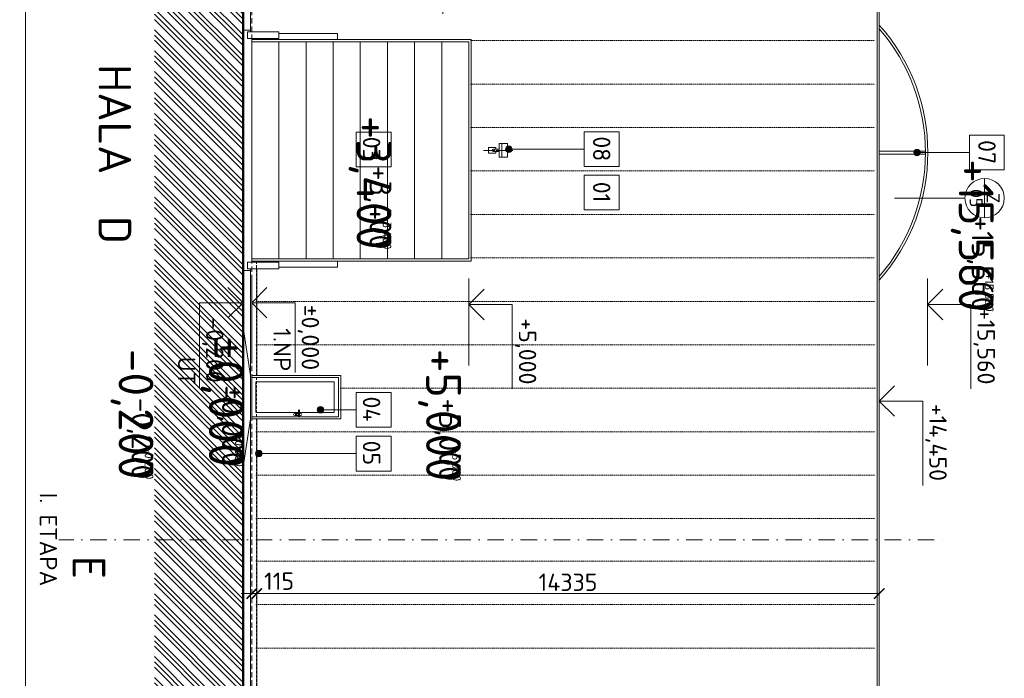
# Model space of a CAD drawing. Header units: millimetres. Extents: x -725694 to 5289369, y -1488057 to 2187451.
# Tile 57 of 256: x -30768 to -8097, y 60190 to 75347. Entities that reach past the tile are written whole.
import ezdxf
from ezdxf.enums import TextEntityAlignment as Align

# ---------------------------------------------------------------- set-up
doc = ezdxf.new("R2010")
doc.units = ezdxf.units.MM
for name, pattern in [('CENTERX2', [101.6, 63.5, -12.7, 12.7, -12.7]), ('DASHDOT', [25.4, 12.7, -6.35, 0, -6.35]), ('DOT', [6.35, 0, -6.35]), ('HIDDEN', [9.525, 6.35, -3.175])]:
    doc.linetypes.add(name, pattern=pattern)
doc.layers.get('Defpoints').update_dxf_attribs({"color": 8})
for name, color, linetype in [('0 @ 1', 7, 'Continuous'), ('0 @ 10', 7, 'Continuous'), ('0 @ 100', 7, 'Continuous'), ('0 @ 200', 7, 'Continuous'), ('0 @ 250 (1)', 7, 'Continuous'), ('0 @ 250 (2)', 7, 'Continuous'), ('0 @ 400', 7, 'Continuous')]:
    doc.layers.add(name, color=color, linetype=linetype)
for name, color, linetype, lineweight in [('A99_N_kce-pohl', 1, 'Continuous', 9), ('A99_N_koty-200', 5, 'Continuous', 5), ('A99_N_koty-200 @ 200', 5, 'Continuous', 5), ('A99_N_koty-200-vysk', 6, 'Continuous', 9), ('A99_N_leg-text', 7, 'Continuous', 9), ('A99_N_osy', 1, 'CENTERX2', 9), ('A99_N_sraf', 252, 'Continuous', 0), ('A99_N_txt-popis-200', 240, 'Continuous', 5), ('A99_N_znaceni 200', 5, 'Continuous', 5), ('A99_S_kce-pohl', 7, 'Continuous', 5), ('A99_S_osy', 1, 'CENTERX2', 5), ('A99_S_sraf', 252, 'Continuous', 9)]:
    doc.layers.add(name, color=color, linetype=linetype, lineweight=lineweight)
doc.styles.add('A99_kota', font='isocpeur.ttf', dxfattribs={"height": 2})
doc.styles.add('A99_popis', font='isocpeur.ttf')
doc.styles.add('ad_popis 100', font='isocpeur.ttf', dxfattribs={"height": 200})
doc.styles.add('ISOCPEUR_2', font='isocpeur.ttf', dxfattribs={"height": 2})
doc.dimstyles.new('A99_kota_200 new', dxfattribs={"dimscale": 200, "dimtxt": 2, "dimasz": 1.2, "dimexe": 0.5, "dimexo": 1.5, "dimgap": 0.3, "dimtad": 1, "dimdec": 0, "dimzin": 3, "dimdsep": 46, "dimtxsty": 'A99_kota', "dimblk": 'ARCHTICK', "dimcen": 2.5, "dimazin": 2, "dimtfac": 0.75, "dimtdec": 0, "dimtmove": 2, "dimatfit": 0, "dimfxl": 0, "dimtolj": 1, "dimtzin": 0, "dimlwd": 5, "dimlwe": 5, "dimarcsym": 0})

# ---------------------------------------------------------------- blocks, each defined once
blk = doc.blocks.new('*U24')
at = {"color": 0, "linetype": 'ByBlock', "lineweight": -2}
blk.add_line((-3, 0), (7, 0), dxfattribs=at)
for points in [[(0, 0), (0, 5), (0, 5), (9.7, 5)], [(-1.75, 1.75), (0, 0), (1.75, 1.75)]]:
    blk.add_lwpolyline(points, dxfattribs=at)
at = {"color": 0, "linetype": 'ByBlock', "lineweight": -2, "style": 'A99_kota'}
for tag, p in [('VYSKA', (9.2, 7.75)), ('POPIS', (9.2, 4.5))]:
    blk.add_attdef(tag, text='', height=2, dxfattribs=at).set_placement(p, align=Align.TOP_RIGHT)
blk = doc.blocks.new('*U6649')
at = {"layer": 'A99_N_koty-200-vysk', "lineweight": 5}
ref = blk.add_blockref('*U24', (-10975, 66570), dxfattribs=dict(at, xscale=200, yscale=200, zscale=200, rotation=270))
ref.add_attrib('VYSKA', '+14,450', dxfattribs={"layer": '0 @ 200', "color": 0, "linetype": 'ByBlock', "lineweight": -2, "height": 400, "rotation": 270, "style": 'A99_kota'}).set_placement((-9425, 64730), align=Align.TOP_RIGHT)
ref = blk.add_blockref('*U24', (-10975, 66570), dxfattribs=dict(at, xscale=200, yscale=200, zscale=200, rotation=270))
ref.add_attrib('VYSKA', '+14,450', dxfattribs={"layer": '0 @ 100', "color": 0, "linetype": 'ByBlock', "lineweight": -2, "height": 200, "rotation": 270, "style": 'A99_kota'}).set_placement((-9520, 49545), align=Align.TOP_RIGHT)
ref = blk.add_blockref('*U24', (-10975, 66570), dxfattribs=dict(at, xscale=200, yscale=200, zscale=200, rotation=270))
ref.add_attrib('VYSKA', '+14,450', dxfattribs={"layer": '0 @ 1', "color": 0, "linetype": 'ByBlock', "lineweight": -2, "height": 2, "rotation": 270, "style": 'A99_kota'}).set_placement((-9520, 49545), align=Align.TOP_RIGHT)
ref = blk.add_blockref('*U24', (-10975, 66570), dxfattribs=dict(at, xscale=200, yscale=200, zscale=200, rotation=270))
ref.add_attrib('VYSKA', '+14,450', dxfattribs={"layer": '0 @ 400', "color": 0, "linetype": 'ByBlock', "lineweight": -2, "height": 800, "rotation": 270, "style": 'A99_kota'}).set_placement((-9520, 49545), align=Align.TOP_RIGHT)
ref = blk.add_blockref('*U24', (-10975, 66570), dxfattribs=dict(at, xscale=200, yscale=200, zscale=200, rotation=270))
ref.add_attrib('VYSKA', '+14,450', dxfattribs={"layer": '0 @ 10', "color": 0, "linetype": 'ByBlock', "lineweight": -2, "height": 20, "rotation": 270, "style": 'A99_kota'}).set_placement((-9520, 49545), align=Align.TOP_RIGHT)
ref = blk.add_blockref('*U24', (-10975, 66570), dxfattribs=dict(at, xscale=200, yscale=200, zscale=200, rotation=270))
ref.add_attrib('VYSKA', '+14,450', dxfattribs={"layer": '0 @ 250 (1)', "color": 0, "linetype": 'ByBlock', "lineweight": -2, "height": 500, "rotation": 270, "style": 'A99_kota'}).set_placement((-9520, 49545), align=Align.TOP_RIGHT)
ref = blk.add_blockref('*U24', (-10975, 66570), dxfattribs=dict(at, xscale=200, yscale=200, zscale=200, rotation=270))
ref.add_attrib('VYSKA', '+14,450', dxfattribs={"layer": '0 @ 250 (2)', "color": 0, "linetype": 'ByBlock', "lineweight": -2, "height": 500, "rotation": 270, "style": 'A99_kota'}).set_placement((-9520, 49545), align=Align.TOP_RIGHT)
blk = doc.blocks.new('*U72')
at = {"color": 0, "linetype": 'ByBlock', "lineweight": -2}
blk.add_line((-3, 0), (7, 0), dxfattribs=at)
for points in [[(0, 0), (0, 5), (0, 5), (8.02, 5)], [(-1.75, 1.75), (0, 0), (1.75, 1.75)]]:
    blk.add_lwpolyline(points, dxfattribs=at)
at = {"color": 0, "linetype": 'ByBlock', "lineweight": -2, "style": 'A99_kota'}
for tag, p in [('VYSKA', (7.75, 7.75)), ('POPIS', (7.52, 4.5))]:
    blk.add_attdef(tag, text='', height=2, dxfattribs=at).set_placement(p, align=Align.TOP_RIGHT)
blk = doc.blocks.new('*U6650')
at = {"layer": 'A99_N_koty-200-vysk', "lineweight": 5}
ref = blk.add_blockref('*U72', (-25425, 68832), dxfattribs=dict(at, xscale=200, yscale=200, zscale=200, rotation=270))
ref.add_attrib('VYSKA', '±0,000', dxfattribs={"layer": '0 @ 400', "color": 0, "linetype": 'ByBlock', "lineweight": -2, "height": 800, "rotation": 270, "style": 'A99_kota'}).set_placement((-25610, 65057), align=Align.TOP_RIGHT)
ref.add_attrib('POPIS_001', '1.NP', (-24925, 68247), dxfattribs={"layer": '0', "color": 0, "linetype": 'ByBlock', "lineweight": -2, "height": 400, "rotation": 270, "style": 'A99_kota'})
ref = blk.add_blockref('*U72', (-25425, 68832), dxfattribs=dict(at, xscale=200, yscale=200, zscale=200, rotation=270))
ref.add_attrib('VYSKA', '±0,000', dxfattribs={"layer": '0 @ 250 (1)', "color": 0, "linetype": 'ByBlock', "lineweight": -2, "height": 500, "rotation": 270, "style": 'A99_kota'}).set_placement((-25610, 65057), align=Align.TOP_RIGHT)
ref.add_attrib('POPIS_001', '1.NP', (-24925, 68247), dxfattribs={"layer": '0', "color": 0, "linetype": 'ByBlock', "lineweight": -2, "height": 400, "rotation": 270, "style": 'A99_kota'})
ref = blk.add_blockref('*U72', (-25425, 68832), dxfattribs=dict(at, xscale=200, yscale=200, zscale=200, rotation=270))
ref.add_attrib('VYSKA', '±0,000', dxfattribs={"layer": '0 @ 250 (2)', "color": 0, "linetype": 'ByBlock', "lineweight": -2, "height": 500, "rotation": 270, "style": 'A99_kota'}).set_placement((-25610, 65057), align=Align.TOP_RIGHT)
ref.add_attrib('POPIS_001', '1.NP', (-24925, 68247), dxfattribs={"layer": '0', "color": 0, "linetype": 'ByBlock', "lineweight": -2, "height": 400, "rotation": 270, "style": 'A99_kota'})
ref = blk.add_blockref('*U72', (-25425, 68832), dxfattribs=dict(at, xscale=200, yscale=200, zscale=200, rotation=270))
ref.add_attrib('VYSKA', '±0,000', dxfattribs={"layer": '0 @ 100', "color": 0, "linetype": 'ByBlock', "lineweight": -2, "height": 200, "rotation": 270, "style": 'A99_kota'}).set_placement((-25610, 65057), align=Align.TOP_RIGHT)
ref.add_attrib('POPIS_001', '1.NP', (-24925, 68247), dxfattribs={"layer": '0', "color": 0, "linetype": 'ByBlock', "lineweight": -2, "height": 400, "rotation": 270, "style": 'A99_kota'})
ref = blk.add_blockref('*U72', (-25425, 68832), dxfattribs=dict(at, xscale=200, yscale=200, zscale=200, rotation=270))
ref.add_attrib('VYSKA', '±0,000', dxfattribs={"layer": '0 @ 10', "color": 0, "linetype": 'ByBlock', "lineweight": -2, "height": 20, "rotation": 270, "style": 'A99_kota'}).set_placement((-25610, 65057), align=Align.TOP_RIGHT)
ref.add_attrib('POPIS_001', '1.NP', (-24925, 68247), dxfattribs={"layer": '0', "color": 0, "linetype": 'ByBlock', "lineweight": -2, "height": 400, "rotation": 270, "style": 'A99_kota'})
ref = blk.add_blockref('*U72', (-25425, 68832), dxfattribs=dict(at, xscale=200, yscale=200, zscale=200, rotation=270))
ref.add_attrib('VYSKA', '±0,000', dxfattribs={"layer": '0 @ 1', "color": 0, "linetype": 'ByBlock', "lineweight": -2, "height": 2, "rotation": 270, "style": 'A99_kota'}).set_placement((-25610, 65057), align=Align.TOP_RIGHT)
ref.add_attrib('POPIS_001', '1.NP', (-24925, 68247), dxfattribs={"layer": '0', "color": 0, "linetype": 'ByBlock', "lineweight": -2, "height": 400, "rotation": 270, "style": 'A99_kota'})
ref = blk.add_blockref('*U72', (-25425, 68832), dxfattribs=dict(at, xscale=200, yscale=200, zscale=200, rotation=270))
ref.add_attrib('VYSKA', '±0,000', dxfattribs={"layer": '0 @ 200', "color": 0, "linetype": 'ByBlock', "lineweight": -2, "height": 400, "rotation": 270, "style": 'A99_kota'}).set_placement((-23875, 67282), align=Align.TOP_RIGHT)
ref.add_attrib('POPIS_001', '1.NP', (-24925, 68247), dxfattribs={"layer": '0', "color": 0, "linetype": 'ByBlock', "lineweight": -2, "height": 400, "rotation": 270, "style": 'A99_kota'})
blk = doc.blocks.new('*U6653')
at = {"layer": 'A99_N_koty-200-vysk', "lineweight": 5}
ref = blk.add_blockref('*U24', (-20425, 68792), dxfattribs=dict(at, xscale=200, yscale=200, zscale=200, rotation=270))
ref.add_attrib('VYSKA', '+5,000', dxfattribs={"layer": '0 @ 400', "color": 0, "linetype": 'ByBlock', "lineweight": -2, "height": 800, "rotation": 270, "style": 'A99_kota'}).set_placement((-20610, 64727), align=Align.TOP_RIGHT)
ref = blk.add_blockref('*U24', (-20425, 68792), dxfattribs=dict(at, xscale=200, yscale=200, zscale=200, rotation=270))
ref.add_attrib('VYSKA', '+5,000', dxfattribs={"layer": '0 @ 250 (1)', "color": 0, "linetype": 'ByBlock', "lineweight": -2, "height": 500, "rotation": 270, "style": 'A99_kota'}).set_placement((-20610, 64727), align=Align.TOP_RIGHT)
ref = blk.add_blockref('*U24', (-20425, 68792), dxfattribs=dict(at, xscale=200, yscale=200, zscale=200, rotation=270))
ref.add_attrib('VYSKA', '+5,000', dxfattribs={"layer": '0 @ 250 (2)', "color": 0, "linetype": 'ByBlock', "lineweight": -2, "height": 500, "rotation": 270, "style": 'A99_kota'}).set_placement((-20610, 64727), align=Align.TOP_RIGHT)
ref = blk.add_blockref('*U24', (-20425, 68792), dxfattribs=dict(at, xscale=200, yscale=200, zscale=200, rotation=270))
ref.add_attrib('VYSKA', '+5,000', dxfattribs={"layer": '0 @ 100', "color": 0, "linetype": 'ByBlock', "lineweight": -2, "height": 200, "rotation": 270, "style": 'A99_kota'}).set_placement((-20610, 64727), align=Align.TOP_RIGHT)
ref = blk.add_blockref('*U24', (-20425, 68792), dxfattribs=dict(at, xscale=200, yscale=200, zscale=200, rotation=270))
ref.add_attrib('VYSKA', '+5,000', dxfattribs={"layer": '0 @ 10', "color": 0, "linetype": 'ByBlock', "lineweight": -2, "height": 20, "rotation": 270, "style": 'A99_kota'}).set_placement((-20610, 64727), align=Align.TOP_RIGHT)
ref = blk.add_blockref('*U24', (-20425, 68792), dxfattribs=dict(at, xscale=200, yscale=200, zscale=200, rotation=270))
ref.add_attrib('VYSKA', '+5,000', dxfattribs={"layer": '0 @ 1', "color": 0, "linetype": 'ByBlock', "lineweight": -2, "height": 2, "rotation": 270, "style": 'A99_kota'}).set_placement((-20610, 64727), align=Align.TOP_RIGHT)
ref = blk.add_blockref('*U24', (-20425, 68792), dxfattribs=dict(at, xscale=200, yscale=200, zscale=200, rotation=270))
ref.add_attrib('VYSKA', '+5,000', dxfattribs={"layer": '0 @ 200', "color": 0, "linetype": 'ByBlock', "lineweight": -2, "height": 400, "rotation": 270, "style": 'A99_kota'}).set_placement((-18875, 66952), align=Align.TOP_RIGHT)
blk = doc.blocks.new('*U36')
at = {"color": 0, "linetype": 'ByBlock', "lineweight": -2}
blk.add_line((-3, 0), (7, 0), dxfattribs=at)
for points in [[(0, 0), (0, 5), (0, 5), (9.7, 5)], [(-1.75, 1.75), (0, 0), (1.75, 1.75)]]:
    blk.add_lwpolyline(points, dxfattribs=at)
at = {"color": 0, "linetype": 'ByBlock', "lineweight": -2, "style": 'A99_kota'}
for tag, p in [('VYSKA', (9.2, 7.75)), ('POPIS', (9.2, 4.5))]:
    blk.add_attdef(tag, text='', height=2, dxfattribs=at).set_placement(p, align=Align.TOP_RIGHT)
blk = doc.blocks.new('*U6654')
at = {"layer": 'A99_N_koty-200-vysk', "lineweight": 5}
ref = blk.add_blockref('*U36', (-9865, 68791.890493), dxfattribs=dict(at, xscale=200, yscale=200, zscale=200, rotation=270))
ref.add_attrib('VYSKA', '+15,560', dxfattribs={"layer": '0 @ 400', "color": 0, "linetype": 'ByBlock', "lineweight": -2, "height": 800, "rotation": 270, "style": 'A99_kota'}).set_placement((-8345, 68626.890493), align=Align.TOP_RIGHT)
ref = blk.add_blockref('*U36', (-9865, 68791.890493), dxfattribs=dict(at, xscale=200, yscale=200, zscale=200, rotation=270))
ref.add_attrib('VYSKA', '+15,560', dxfattribs={"layer": '0 @ 250 (1)', "color": 0, "linetype": 'ByBlock', "lineweight": -2, "height": 500, "rotation": 270, "style": 'A99_kota'}).set_placement((-8345, 68626.890493), align=Align.TOP_RIGHT)
ref = blk.add_blockref('*U36', (-9865, 68791.890493), dxfattribs=dict(at, xscale=200, yscale=200, zscale=200, rotation=270))
ref.add_attrib('VYSKA', '+15,560', dxfattribs={"layer": '0 @ 250 (2)', "color": 0, "linetype": 'ByBlock', "lineweight": -2, "height": 500, "rotation": 270, "style": 'A99_kota'}).set_placement((-8345, 68626.890493), align=Align.TOP_RIGHT)
ref = blk.add_blockref('*U36', (-9865, 68791.890493), dxfattribs=dict(at, xscale=200, yscale=200, zscale=200, rotation=270))
ref.add_attrib('VYSKA', '+15,560', dxfattribs={"layer": '0 @ 100', "color": 0, "linetype": 'ByBlock', "lineweight": -2, "height": 200, "rotation": 270, "style": 'A99_kota'}).set_placement((-8345, 68626.890493), align=Align.TOP_RIGHT)
ref = blk.add_blockref('*U36', (-9865, 68791.890493), dxfattribs=dict(at, xscale=200, yscale=200, zscale=200, rotation=270))
ref.add_attrib('VYSKA', '+15,560', dxfattribs={"layer": '0 @ 200', "color": 0, "linetype": 'ByBlock', "lineweight": -2, "height": 400, "rotation": 270, "style": 'A99_kota'}).set_placement((-8315, 66951.890493), align=Align.TOP_RIGHT)
ref = blk.add_blockref('*U36', (-9865, 68791.890493), dxfattribs=dict(at, xscale=200, yscale=200, zscale=200, rotation=270))
ref.add_attrib('VYSKA', '+15,560', dxfattribs={"layer": '0 @ 1', "color": 0, "linetype": 'ByBlock', "lineweight": -2, "height": 2, "rotation": 270, "style": 'A99_kota'}).set_placement((-8345, 68626.890493), align=Align.TOP_RIGHT)
ref = blk.add_blockref('*U36', (-9865, 68791.890493), dxfattribs=dict(at, xscale=200, yscale=200, zscale=200, rotation=270))
ref.add_attrib('VYSKA', '+15,560', dxfattribs={"layer": '0 @ 10', "color": 0, "linetype": 'ByBlock', "lineweight": -2, "height": 20, "rotation": 270, "style": 'A99_kota'}).set_placement((-8345, 68626.890493), align=Align.TOP_RIGHT)
blk = doc.blocks.new('*U32')
at = {"color": 0, "linetype": 'ByBlock', "lineweight": -2}
blk.add_line((-3, 0), (7, 0), dxfattribs=at)
for points in [[(-1.75, -1.75), (0, 0), (1.75, -1.75)], [(0, 0), (0, -5), (0, -5), (9.7, -5)]]:
    blk.add_lwpolyline(points, dxfattribs=at)
at = {"color": 0, "linetype": 'ByBlock', "lineweight": -2, "style": 'A99_kota'}
for tag, p in [('VYSKA', (9.2, -2.25)), ('POPIS', (9.2, -5.5))]:
    blk.add_attdef(tag, text='', height=2, dxfattribs=at).set_placement(p, align=Align.TOP_RIGHT)
blk = doc.blocks.new('*U6667')
at = {"layer": 'A99_N_koty-200-vysk', "lineweight": 5}
ref = blk.add_blockref('*U32', (-25625, 68832), dxfattribs=dict(at, xscale=200, yscale=200, zscale=200, rotation=270))
ref.add_attrib('VYSKA', '-0,200', dxfattribs={"layer": '0 @ 400', "color": 0, "linetype": 'ByBlock', "lineweight": -2, "height": 800, "rotation": 270, "style": 'A99_kota'}).set_placement((-27690, 64767), align=Align.TOP_RIGHT)
ref.add_attrib('POPIS_001', 'UT', (-27125, 67592), dxfattribs={"layer": '0', "color": 0, "linetype": 'ByBlock', "lineweight": -2, "height": 400, "rotation": 270, "style": 'A99_kota'})
ref = blk.add_blockref('*U32', (-25625, 68832), dxfattribs=dict(at, xscale=200, yscale=200, zscale=200, rotation=270))
ref.add_attrib('VYSKA', '-0,200', dxfattribs={"layer": '0 @ 250 (1)', "color": 0, "linetype": 'ByBlock', "lineweight": -2, "height": 500, "rotation": 270, "style": 'A99_kota'}).set_placement((-27690, 64767), align=Align.TOP_RIGHT)
ref.add_attrib('POPIS_001', 'UT', (-27125, 67592), dxfattribs={"layer": '0', "color": 0, "linetype": 'ByBlock', "lineweight": -2, "height": 400, "rotation": 270, "style": 'A99_kota'})
ref = blk.add_blockref('*U32', (-25625, 68832), dxfattribs=dict(at, xscale=200, yscale=200, zscale=200, rotation=270))
ref.add_attrib('VYSKA', '-0,200', dxfattribs={"layer": '0 @ 250 (2)', "color": 0, "linetype": 'ByBlock', "lineweight": -2, "height": 500, "rotation": 270, "style": 'A99_kota'}).set_placement((-27690, 64767), align=Align.TOP_RIGHT)
ref.add_attrib('POPIS_001', 'UT', (-27125, 67592), dxfattribs={"layer": '0', "color": 0, "linetype": 'ByBlock', "lineweight": -2, "height": 400, "rotation": 270, "style": 'A99_kota'})
ref = blk.add_blockref('*U32', (-25625, 68832), dxfattribs=dict(at, xscale=200, yscale=200, zscale=200, rotation=270))
ref.add_attrib('VYSKA', '-0,200', dxfattribs={"layer": '0 @ 100', "color": 0, "linetype": 'ByBlock', "lineweight": -2, "height": 200, "rotation": 270, "style": 'A99_kota'}).set_placement((-27690, 64767), align=Align.TOP_RIGHT)
ref.add_attrib('POPIS_001', 'UT', (-27125, 67592), dxfattribs={"layer": '0', "color": 0, "linetype": 'ByBlock', "lineweight": -2, "height": 400, "rotation": 270, "style": 'A99_kota'})
ref = blk.add_blockref('*U32', (-25625, 68832), dxfattribs=dict(at, xscale=200, yscale=200, zscale=200, rotation=270))
ref.add_attrib('VYSKA', '-0,200', dxfattribs={"layer": '0 @ 10', "color": 0, "linetype": 'ByBlock', "lineweight": -2, "height": 20, "rotation": 270, "style": 'A99_kota'}).set_placement((-27690, 64767), align=Align.TOP_RIGHT)
ref.add_attrib('POPIS_001', 'UT', (-27125, 67592), dxfattribs={"layer": '0', "color": 0, "linetype": 'ByBlock', "lineweight": -2, "height": 400, "rotation": 270, "style": 'A99_kota'})
ref = blk.add_blockref('*U32', (-25625, 68832), dxfattribs=dict(at, xscale=200, yscale=200, zscale=200, rotation=270))
ref.add_attrib('VYSKA', '-0,200', dxfattribs={"layer": '0 @ 1', "color": 0, "linetype": 'ByBlock', "lineweight": -2, "height": 2, "rotation": 270, "style": 'A99_kota'}).set_placement((-27690, 64767), align=Align.TOP_RIGHT)
ref.add_attrib('POPIS_001', 'UT', (-27125, 67592), dxfattribs={"layer": '0', "color": 0, "linetype": 'ByBlock', "lineweight": -2, "height": 400, "rotation": 270, "style": 'A99_kota'})
ref = blk.add_blockref('*U32', (-25625, 68832), dxfattribs=dict(at, xscale=200, yscale=200, zscale=200, rotation=270))
ref.add_attrib('VYSKA', '-0,200', dxfattribs={"layer": '0 @ 200', "color": 0, "linetype": 'ByBlock', "lineweight": -2, "height": 400, "rotation": 270, "style": 'A99_kota'}).set_placement((-26075, 66992), align=Align.TOP_RIGHT)
ref.add_attrib('POPIS_001', 'UT', (-27125, 67592), dxfattribs={"layer": '0', "color": 0, "linetype": 'ByBlock', "lineweight": -2, "height": 400, "rotation": 270, "style": 'A99_kota'})
blk = doc.blocks.new('_ArchTick')
at = {"color": 0, "linetype": 'ByBlock', "const_width": 0.15}
blk.add_lwpolyline([(-0.5, -0.5), (0.5, 0.5)], dxfattribs=at)
blk = doc.blocks.new('*D483')
at = {"layer": 'A99_N_koty-200', "color": 0, "lineweight": 5, "transparency": 16777216}
for p, q in [((-25310, 62140), (-25310, 62040)), ((-10975, 62140), (-25310, 62140)), ((-10975, 62140), (-10975, 62240))]:
    blk.add_line(p, q, dxfattribs=at)
at = {"layer": 'Defpoints', "color": 0, "lineweight": 18, "transparency": 16777216}
for p in [(-25310, 62252.62718), (-25310, 62140), (-10975, 62140)]:
    blk.add_point(p, dxfattribs=at)
at = {"layer": 'A99_N_koty-200', "color": 0, "lineweight": 5, "transparency": 16777216, "xscale": 240, "yscale": 240, "zscale": 240}
for p, rotation in [((-25310, 62140), 179.9999999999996), ((-10975, 62140), 359.9999999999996)]:
    blk.add_blockref('_ArchTick', p, dxfattribs=dict(at, rotation=rotation))
at = {"layer": 'A99_N_koty-200', "color": 0, "transparency": 16777216, "insert": (-18142.5, 62400), "char_height": 400, "attachment_point": 5, "style": 'A99_kota'}
blk.add_mtext('\\A1;14335', dxfattribs=at)
blk = doc.blocks.new('*U97')
at = {"color": 0, "linetype": 'ByBlock'}
blk.add_line((-3.02, 0), (3.02, 0), dxfattribs=at)
blk.add_circle((0, 0), 3.02, dxfattribs=at)
at = {"color": 0, "linetype": 'ByBlock', "style": 'A99_popis'}
for tag, p in [('KATEGORIE', (0, 1.31)), ('PRVEK', (0, -1.3))]:
    blk.add_attdef(tag, text='', height=2, dxfattribs=at).set_placement(p, align=Align.MIDDLE_CENTER)
blk = doc.blocks.new('*D350')
at = {"layer": 'A99_N_koty-200', "color": 0, "lineweight": 5, "transparency": 16777216}
for p, q in [((-25425, 77330), (-25425, 78230)), ((-22025, 77330), (-22025, 78230)), ((-25425, 78130), (-22025, 78130))]:
    blk.add_line(p, q, dxfattribs=at)
at = {"layer": 'Defpoints', "color": 0, "lineweight": 0, "transparency": 16777216}
for p in [(-22025, 78130), (-22025, 75470), (-25425, 74201)]:
    blk.add_point(p, dxfattribs=at)
at = {"layer": 'A99_N_koty-200', "color": 0, "lineweight": 5, "transparency": 16777216, "xscale": 240, "yscale": 240, "zscale": 240}
for p, rotation in [((-25425, 78130), 179.9999999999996), ((-22025, 78130), 359.9999999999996)]:
    blk.add_blockref('_ArchTick', p, dxfattribs=dict(at, rotation=rotation))
at = {"layer": 'A99_N_koty-200', "color": 0, "transparency": 16777216, "insert": (-23725, 78390), "char_height": 400, "attachment_point": 5, "style": 'A99_kota'}
blk.add_mtext('\\A1;3400', dxfattribs=at)
blk = doc.blocks.new('*U6719')
at = {"layer": 'A99_N_koty-200-vysk', "lineweight": 5}
ref = blk.add_blockref('*U24', (-22025, 77425), dxfattribs=dict(at, xscale=200, yscale=200, zscale=200, rotation=270))
ref.add_attrib('VYSKA', '+3,400', dxfattribs={"layer": '0 @ 400', "color": 0, "linetype": 'ByBlock', "lineweight": -2, "height": 800, "rotation": 270, "style": 'A99_kota'}).set_placement((-22210, 70060), align=Align.TOP_RIGHT)
ref = blk.add_blockref('*U24', (-22025, 77425), dxfattribs=dict(at, xscale=200, yscale=200, zscale=200, rotation=270))
ref.add_attrib('VYSKA', '+3,400', dxfattribs={"layer": '0 @ 250 (1)', "color": 0, "linetype": 'ByBlock', "lineweight": -2, "height": 500, "rotation": 270, "style": 'A99_kota'}).set_placement((-22210, 70060), align=Align.TOP_RIGHT)
ref = blk.add_blockref('*U24', (-22025, 77425), dxfattribs=dict(at, xscale=200, yscale=200, zscale=200, rotation=270))
ref.add_attrib('VYSKA', '+3,400', dxfattribs={"layer": '0 @ 250 (2)', "color": 0, "linetype": 'ByBlock', "lineweight": -2, "height": 500, "rotation": 270, "style": 'A99_kota'}).set_placement((-22210, 70060), align=Align.TOP_RIGHT)
ref = blk.add_blockref('*U24', (-22025, 77425), dxfattribs=dict(at, xscale=200, yscale=200, zscale=200, rotation=270))
ref.add_attrib('VYSKA', '+3,400', dxfattribs={"layer": '0 @ 100', "color": 0, "linetype": 'ByBlock', "lineweight": -2, "height": 200, "rotation": 270, "style": 'A99_kota'}).set_placement((-22210, 70060), align=Align.TOP_RIGHT)
ref = blk.add_blockref('*U24', (-22025, 77425), dxfattribs=dict(at, xscale=200, yscale=200, zscale=200, rotation=270))
ref.add_attrib('VYSKA', '+3,400', dxfattribs={"layer": '0 @ 10', "color": 0, "linetype": 'ByBlock', "lineweight": -2, "height": 20, "rotation": 270, "style": 'A99_kota'}).set_placement((-22210, 70060), align=Align.TOP_RIGHT)
ref = blk.add_blockref('*U24', (-22025, 77425), dxfattribs=dict(at, xscale=200, yscale=200, zscale=200, rotation=270))
ref.add_attrib('VYSKA', '+3,400', dxfattribs={"layer": '0 @ 1', "color": 0, "linetype": 'ByBlock', "lineweight": -2, "height": 2, "rotation": 270, "style": 'A99_kota'}).set_placement((-22210, 70060), align=Align.TOP_RIGHT)
ref = blk.add_blockref('*U24', (-22025, 77425), dxfattribs=dict(at, xscale=200, yscale=200, zscale=200, rotation=270))
ref.add_attrib('VYSKA', '+3,400', dxfattribs={"layer": '0 @ 200', "color": 0, "linetype": 'ByBlock', "lineweight": -2, "height": 400, "rotation": 270, "style": 'A99_kota'}).set_placement((-20475, 75585), align=Align.TOP_RIGHT)
blk = doc.blocks.new('*D354')
at = {"layer": 'A99_N_koty-200', "color": 0, "lineweight": 5, "transparency": 16777216}
for p, q in [((-27247, 81865), (-30735, 81865)), ((-30635, 81865), (-30635, 45380)), ((-30252, 45380), (-30735, 45380))]:
    blk.add_line(p, q, dxfattribs=at)
at = {"layer": 'Defpoints', "color": 0, "linetype": 'Continuous', "lineweight": 0, "transparency": 16777216}
for p in [(-26947, 81865), (-30635, 45380), (-29952, 45380)]:
    blk.add_point(p, dxfattribs=at)
at = {"layer": 'A99_N_koty-200', "color": 0, "linetype": 'Continuous', "lineweight": 5, "transparency": 16777216, "xscale": 240, "yscale": 240, "zscale": 240}
for p, rotation in [((-30635, 81865), 89.99999999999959), ((-30635, 45380), 269.9999999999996)]:
    blk.add_blockref('_ArchTick', p, dxfattribs=dict(at, rotation=rotation))
at = {"layer": 'A99_N_koty-200', "color": 0, "linetype": 'Continuous', "lineweight": 5, "transparency": 16777216, "insert": (-30107, 63385), "char_height": 400, "attachment_point": 5, "rotation": 270, "style": 'A99_kota', "bg_fill": 3, "box_fill_scale": 1.1, "bg_fill_color": 256, "bg_fill_true_color": 13158600, "bg_fill_transparency": 0}
blk.add_mtext('\\A1;I. ETAPA', dxfattribs=at)
blk = doc.blocks.new('*D451')
at = {"layer": 'A99_N_koty-200', "color": 0, "lineweight": 5, "transparency": 16777216}
for p, q in [((-25425, 62140), (-25665, 62140)), ((-25425, 62140), (-25425, 62240)), ((-25425, 62140), (-25310, 62140)), ((-25310, 62140), (-25310, 62240)), ((-25310, 62140), (-25070, 62140))]:
    blk.add_line(p, q, dxfattribs=at)
at = {"layer": 'Defpoints', "color": 0, "lineweight": 0, "transparency": 16777216}
for p in [(-25425, 62140), (-25310, 62140), (-25310, 62140)]:
    blk.add_point(p, dxfattribs=at)
at = {"layer": 'A99_N_koty-200', "color": 0, "lineweight": 5, "transparency": 16777216, "xscale": 240, "yscale": 240, "zscale": 240}
blk.add_blockref('_ArchTick', (-25425, 62140), dxfattribs=at)
at = {"layer": 'A99_N_koty-200', "color": 0, "lineweight": 5, "transparency": 16777216, "xscale": 240, "yscale": 240, "zscale": 240, "rotation": 180}
blk.add_blockref('_ArchTick', (-25310, 62140), dxfattribs=at)
at = {"layer": 'A99_N_koty-200', "color": 0, "transparency": 16777216, "insert": (-24795, 62425), "char_height": 400, "attachment_point": 5, "style": 'A99_kota'}
blk.add_mtext('\\A1;115', dxfattribs=at)

msp = doc.modelspace()

# ---------------------------------------------------------------- hatches: boundary and pattern name
at = {"layer": 'A99_N_leg-text', "lineweight": 5}
h = msp.add_hatch(color=256, dxfattribs=at)
h.dxf.hatch_style = 1
edge = h.paths.add_edge_path()
edge.add_arc((-19505.2, 72365), 75, 0, 360)
at = {"layer": 'A99_N_leg-text', "lineweight": 9}
h = msp.add_hatch(color=256, dxfattribs=at)
h.dxf.hatch_style = 1
edge = h.paths.add_edge_path()
edge.add_arc((-10107.2, 72290), 75, 0, 360)
at = {"layer": 'A99_N_leg-text', "lineweight": 5}
h = msp.add_hatch(color=256, dxfattribs=at)
h.dxf.hatch_style = 1
edge = h.paths.add_edge_path()
edge.add_arc((-23840, 66371.8), 75, 0, 360)
h = msp.add_hatch(color=256, dxfattribs=at)
h.dxf.hatch_style = 1
edge = h.paths.add_edge_path()
edge.add_arc((-25260, 65365.4), 75, 0, 360)
at = {"layer": 'A99_S_sraf', "linetype": 'Continuous', "lineweight": 0}
h = msp.add_hatch(dxfattribs=at)
h.set_pattern_fill('ZEM_PUVODNI', color=256, scale=85)
h.set_pattern_definition([(315, (-8810, 7e-11), (240.4163, 240.4163), []), (315, (-8810, -120.2), (240.4163, 240.4163), []), (315, (-8810, -240.4), (240.4163, 240.4163), [])])
h.paths.add_polyline_path([(-27665, -11482.5), (-25695, -11482.5), (-25695, 24515), (-25625, 24515), (-25625, 114390), (-27665, 114390)])

# ---------------------------------------------------------------- linework, layer by layer
at = {"layer": 'A99_N_kce-pohl', "color": 7, "linetype": 'HIDDEN', "lineweight": 5, "ltscale": 20}
msp.add_line((-25425, 5915.1), (-25425, 100450), dxfattribs=at)
at = {"layer": 'A99_N_kce-pohl', "color": 1, "linetype": 'Continuous', "lineweight": 13}
for p, q in [((-11025, 44880), (-11025, 81865)), ((-10975, 44880), (-10975, 81865))]:
    msp.add_line(p, q, dxfattribs=at)
at = {"layer": 'A99_N_kce-pohl', "color": 1, "linetype": 'Continuous', "lineweight": 9}
for p, q in [((-25310, 69615), (-25310, 67160)), ((-25310, 66160), (-25310, 57110))]:
    msp.add_line(p, q, dxfattribs=at)
at = {"layer": 'A99_N_kce-pohl', "color": 1, "linetype": 'Continuous', "lineweight": 5}
for p, q in [((-23375, 67160), (-25425, 67160)), ((-23425, 67110), (-25425, 67110)), ((-23425, 66210), (-23425, 67110)), ((-23375, 66160), (-23375, 67160)), ((-25330, 66310), (-25330, 67010)), ((-23525, 67010), (-25325, 67010)), ((-23525, 66310), (-23525, 67010)), ((-23425, 66210), (-25425, 66210)), ((-24345.4, 66310), (-25325, 66310)), ((-24345.4, 66285.9), (-24434.8, 66285.9)), ((-24345.4, 66235), (-24434.8, 66235)), ((-24415.5, 66254.2), (-24415.5, 66268.7)), ((-24415.5, 66268.7), (-24399.1, 66264.2)), ((-24415.5, 66254.2), (-24399.1, 66258.4)), ((-24345.4, 66230.3), (-24345.4, 66356.8)), ((-24325, 66230.3), (-24325, 66356.8)), ((-23525, 66310), (-24325, 66310)), ((-24298.5, 66285.9), (-24325, 66285.9)), ((-24298.5, 66235), (-24325, 66235)), ((-23375, 66160), (-25425, 66160))]:
    msp.add_line(p, q, dxfattribs=at)
at = {"layer": 'A99_N_kce-pohl', "color": 7, "lineweight": 50}
msp.add_lwpolyline([(-25695, 24515), (-25625, 24515), (-25625, 114437.5)], dxfattribs=at)
at = {"layer": 'A99_N_kce-pohl', "linetype": 'Continuous'}
for points in [[(-25425.2, 74840), (-25425.2, 74915)], [(-25425.2, 69840), (-25425.2, 69765)], [(-25425, 69840), (-25425, 69765)]]:
    msp.add_lwpolyline(points, dxfattribs=at)
at = {"layer": 'A99_N_kce-pohl', "color": 1, "linetype": 'Continuous', "lineweight": 9}
msp.add_lwpolyline([(-25425, 74890), (-20375, 74890), (-20375, 69790), (-25425, 69790)], close=True, dxfattribs=at)
at = {"layer": 'A99_N_kce-pohl', "color": 1, "linetype": 'Continuous', "lineweight": 5}
for points in [[(-25425, 74840), (-20425, 74840), (-20425, 69840), (-25425, 69840)], [(-19535.2, 72500), (-19535.2, 72180), (-19730, 72180), (-19730, 72500)]]:
    msp.add_lwpolyline(points, close=True, dxfattribs=at)
for points in [[(-23447.5, 74890), (-23447.5, 75030), (-24800.2, 75030)], [(-24800, 74840), (-24800, 74840), (-24800, 69840)], [(-24175, 74840), (-24175, 74840), (-24175, 69840)], [(-23550, 74840), (-23550, 74840), (-23550, 69840)], [(-22925, 74840), (-22925, 74840), (-22925, 69840)], [(-22300, 74840), (-22300, 74840), (-22300, 69840)], [(-21675, 74840), (-21675, 74840), (-21675, 69840)], [(-21050, 74840), (-21050, 74840), (-21050, 69840)], [(-20090, 72340), (-19832.5, 72340)], [(-19805, 72312.5), (-19805, 72277.5), (-19970, 72277.5), (-19970, 72402.5), (-19805, 72402.5), (-19805, 72367.5)], [(-19860.2, 72367.5), (-19730, 72367.5)], [(-19805, 72340), (-19410.2, 72340)], [(-19670, 72500), (-19670, 72180)], [(-19860.2, 72312.5), (-19730, 72312.5)], [(-23447.5, 69790), (-23447.5, 69650), (-24800.2, 69650)], [(-25425, 67160), (-25425, 66160)]]:
    msp.add_lwpolyline(points, dxfattribs=at)
at = {"layer": 'A99_N_kce-pohl', "color": 1, "linetype": 'Continuous', "lineweight": 0}
for points in [[(-9915, 72325), (-10975, 72325)], [(-9915, 72255), (-10975, 72255)]]:
    msp.add_lwpolyline(points, dxfattribs=at)
at = {"layer": 'A99_N_kce-pohl', "color": 1, "linetype": 'Continuous', "lineweight": 5}
msp.add_circle((-19860, 72340), 27.5, dxfattribs=at)
at = {"layer": 'A99_N_kce-pohl', "color": 1, "linetype": 'Continuous', "lineweight": 0}
for centre, radius, start, end in [((-14267.5, 72290), 4410, 318.29659, 41.70341), ((-14267.4, 72290), 4354.9, 319.11476, 40.88524)]:
    msp.add_arc(centre, radius, start, end, dxfattribs=at)
at = {"layer": 'A99_N_kce-pohl', "color": 1, "linetype": 'Continuous', "lineweight": 5}
for centre, radius, start, end in [((-24434.8, 66260.5), 25.5, 90, 270), ((-24393.8, 66261.3), 6.03, 208.73268, 151.26732), ((-24335.2, 66356.8), 10.2, 0, 180), ((-24335.2, 66230.3), 10.2, 180, 0), ((-24298.5, 66260.5), 25.5, 270, 90)]:
    msp.add_arc(centre, radius, start, end, dxfattribs=at)
at = {"layer": 'A99_N_leg-text', "lineweight": 9}
for points in [[(-22217.5, 72760), (-23017.5, 72760), (-23017.5, 71960), (-22217.5, 71960)], [(-16967.5, 71770), (-17767.5, 71770), (-17767.5, 70970), (-16967.5, 70970)], [(-22217.5, 66770), (-23017.5, 66770), (-23017.5, 65970), (-22217.5, 65970)], [(-22217.5, 65760), (-23017.5, 65760), (-23017.5, 64960), (-22217.5, 64960)]]:
    msp.add_lwpolyline(points, close=True, dxfattribs=at)
for points in [[(-17767.5, 72365), (-19572.5, 72365)], [(-8897, 72290), (-10105, 72290)]]:
    msp.add_lwpolyline(points, dxfattribs=at)
at = {"layer": 'A99_N_leg-text', "lineweight": 5}
for points in [[(-23017.5, 66370), (-23840, 66371.8)], [(-23017.5, 65360), (-25260, 65365.4)]]:
    msp.add_lwpolyline(points, dxfattribs=at)
for centre in [(-19505.2, 72365), (-23840, 66371.8), (-25260, 65365.4)]:
    msp.add_circle(centre, 75, dxfattribs=at)
at = {"layer": 'A99_N_leg-text', "lineweight": 9}
msp.add_circle((-10107.2, 72290), 75, dxfattribs=at)
at = {"layer": 'A99_N_osy', "color": 5, "linetype": 'DASHDOT', "lineweight": 9, "ltscale": 30}
msp.add_lwpolyline([(-29905, 63380), (-9440, 63380)], dxfattribs=at)
at = {"layer": 'A99_N_sraf', "linetype": 'DOT', "lineweight": 5, "ltscale": 7}
for points in [[(-20375, 74865), (-11025, 74865)], [(-20375, 73865), (-11025, 73865)], [(-20375, 72865), (-11025, 72865)], [(-20375, 71865), (-11025, 71865)], [(-20375, 70865), (-11025, 70865)], [(-20375, 69865), (-11025, 69865)], [(-25312.5, 68865), (-11025, 68865)], [(-25312.5, 67865), (-11025, 67865)], [(-23375, 66865), (-11025, 66865)], [(-25312.5, 65865), (-11025, 65865)], [(-25312.5, 64865), (-11025, 64865)], [(-25312.5, 63865), (-11025, 63865)], [(-25312.5, 62885), (-11025, 62885)], [(-25312.5, 61885), (-11025, 61885)], [(-25312.5, 60885), (-11025, 60885)]]:
    msp.add_lwpolyline(points, dxfattribs=at)
at = {"layer": 'A99_N_znaceni 200'}
msp.add_lwpolyline([(-9003, 71240), (-10625, 71240)], dxfattribs=at)
at = {"layer": 'A99_S_kce-pohl'}
for p, q in [((-25455, 67157.5), (-25625, 68260)), ((-25455, 66162.5), (-25625, 65060))]:
    msp.add_line(p, q, dxfattribs=at)
for points in [[(-25455, 75065), (-25455, 75570)], [(-25455, 75105), (-25625, 75105)], [(-25455, 57150), (-25455, 69615)], [(-25455, 69575), (-25625, 69575)]]:
    msp.add_lwpolyline(points, dxfattribs=at)
at = {"layer": 'A99_S_kce-pohl', "lineweight": 9}
for points in [[(-24800.2, 75065), (-25522.5, 75065), (-25522.5, 74915), (-24800.2, 74915)], [(-24800.2, 69615), (-25522.5, 69615), (-25522.5, 69765), (-24800.2, 69765)]]:
    msp.add_lwpolyline(points, close=True, dxfattribs=at)
at = {"layer": 'A99_S_osy', "linetype": 'HIDDEN', "lineweight": 0, "ltscale": 10}
msp.add_lwpolyline([(-25315, 69790), (-25315, 56935)], dxfattribs=at)

# ---------------------------------------------------------------- block references
at = {"layer": 'A99_N_kce-pohl', "color": 3, "linetype": 'Continuous', "lineweight": 0}
for name in ['*U6719', '*U6654', '*U6667', '*U6650', '*U6653', '*U6649']:
    msp.add_blockref(name, (0, 0), dxfattribs=at)
at = {"layer": 'A99_N_znaceni 200', "xscale": 150, "yscale": 150, "zscale": 150, "rotation": 270}
msp.add_blockref('*U97', (-8550, 71240), dxfattribs=at).add_auto_attribs({'KATEGORIE': 'Z', 'PRVEK': '05'})

# ---------------------------------------------------------------- texts
at = {"layer": 'A99_N_leg-text', "lineweight": 9, "char_height": 400, "width": 717.083, "attachment_point": 2, "rotation": 270, "line_spacing_factor": 1.149209, "style": 'ISOCPEUR_2'}
for s, insert in [('{\\fISOCPEUR|b1|i0|c238|p34;03}', (-22465.7, 72377.5)), ('{\\fISOCPEUR|b1|i0|c238|p34;04}', (-22465.7, 66387.5)), ('{\\fISOCPEUR|b1|i0|c238|p34;05}', (-22465.7, 65377.5))]:
    msp.add_mtext(s, dxfattribs=dict(at, insert=insert))
at = {"layer": 'A99_N_leg-text', "lineweight": 9, "insert": (-17167.5, 72375), "char_height": 400, "width": 402.994, "attachment_point": 2, "rotation": 270, "line_spacing_factor": 1.149209, "style": 'ISOCPEUR_2', "bg_fill": 3, "box_fill_scale": 1, "bg_fill_color": 256, "bg_fill_transparency": 0}
msp.add_mtext('\\A1;{\\fISOCPEUR|b1|i0|c238|p34;08}', dxfattribs=at)
at = {"layer": 'A99_N_txt-popis-200', "lineweight": 9, "ltscale": 5, "style": 'ad_popis 100'}
msp.add_text('HALA  D', height=750, rotation=270, dxfattribs=at).set_placement((-28950, 74325))
at = {"layer": 'A99_N_txt-popis-200', "color": 5, "lineweight": 0, "insert": (-28800, 63011.8), "char_height": 750, "attachment_point": 1, "rotation": 270, "style": 'ad_popis 100'}
msp.add_mtext_dynamic_manual_height_columns('E', width=832.5, gutter_width=1000, heights=[0], dxfattribs=at)

# ---------------------------------------------------------------- dimensions: what is measured, and where the dimension line sits
at = {"layer": 'A99_N_koty-200 @ 200'}
for base, p1, p2, picture, middle in [((-22025, 78130), (-25425, 74201.2), (-22025, 75470), '*D350', (-23725, 78390)), ((-25310, 62140), (-10975, 62140), (-25310, 62252.6), '*D483', (-18142.5, 62400))]:
    dim = msp.add_linear_dim(base=base, p1=p1, p2=p2, dimstyle='A99_kota_200 new', override={"dimscale": 200, "dimtix": 0, "dimtofl": 1, "dimtmove": 2, "dimatfit": 3}, dxfattribs=at)
    dim.commit()
    dim.dimension.update_dxf_attribs({"geometry": picture, "text_midpoint": middle})
dim = msp.add_linear_dim(base=(-25310, 62140), p1=(-25425, 62140), p2=(-25310, 62140), dimstyle='A99_kota_200 new', override={"dimscale": 200, "dimtix": 0, "dimtofl": 1, "dimtmove": 2, "dimatfit": 3}, dxfattribs=at)
dim.commit()
dim.dimension.update_dxf_attribs({"geometry": '*D451', "text_midpoint": (-24795, 62425), "dimtype": 128})

# ---------------------------------------------------------------- next in the draw order: linework, layer by layer
at = {"layer": 'A99_N_leg-text', "lineweight": 9}
msp.add_lwpolyline([(-16967.5, 72765), (-17767.5, 72765), (-17767.5, 71965), (-16967.5, 71965)], close=True, dxfattribs=at)

# ---------------------------------------------------------------- next in the draw order: texts
at = {"layer": 'A99_N_leg-text', "lineweight": 9, "char_height": 400, "width": 402.994, "attachment_point": 2, "rotation": 270, "line_spacing_factor": 1.149209, "style": 'ISOCPEUR_2', "bg_fill": 3, "box_fill_scale": 1, "bg_fill_color": 256, "bg_fill_transparency": 0}
for s, insert in [('\\A1;{\\fISOCPEUR|b1|i0|c238|p34;07}', (-8297, 72300)), ('\\A1;{\\fISOCPEUR|b1|i0|c238|p34;01}', (-17167.5, 71380))]:
    msp.add_mtext(s, dxfattribs=dict(at, insert=insert))

# ---------------------------------------------------------------- next in the draw order: dimensions: what is measured, and where the dimension line sits
at = {"layer": 'A99_N_koty-200 @ 200', "color": 1, "linetype": 'Continuous', "lineweight": 5}
dim = msp.add_linear_dim(base=(-30635, 45380), p1=(-26947.3, 81865), p2=(-29952.5, 45380), angle=270, text='I. ETAPA', dimstyle='A99_kota_200 new', override={"dimscale": 200, "dimtix": 0, "dimtofl": 1, "dimtmove": 2, "dimatfit": 0, "dimfxl": 20, "dimtfill": 1}, dxfattribs=at)
dim.commit()
dim.dimension.update_dxf_attribs({"geometry": '*D354', "text_midpoint": (-30107.5, 63385), "dimtype": 128})

# ---------------------------------------------------------------- next in the draw order: linework, layer by layer
at = {"layer": 'A99_N_leg-text', "lineweight": 9}
msp.add_lwpolyline([(-8097, 72690), (-8897, 72690), (-8897, 71890), (-8097, 71890)], close=True, dxfattribs=at)

doc.saveas('drawing.dxf')
